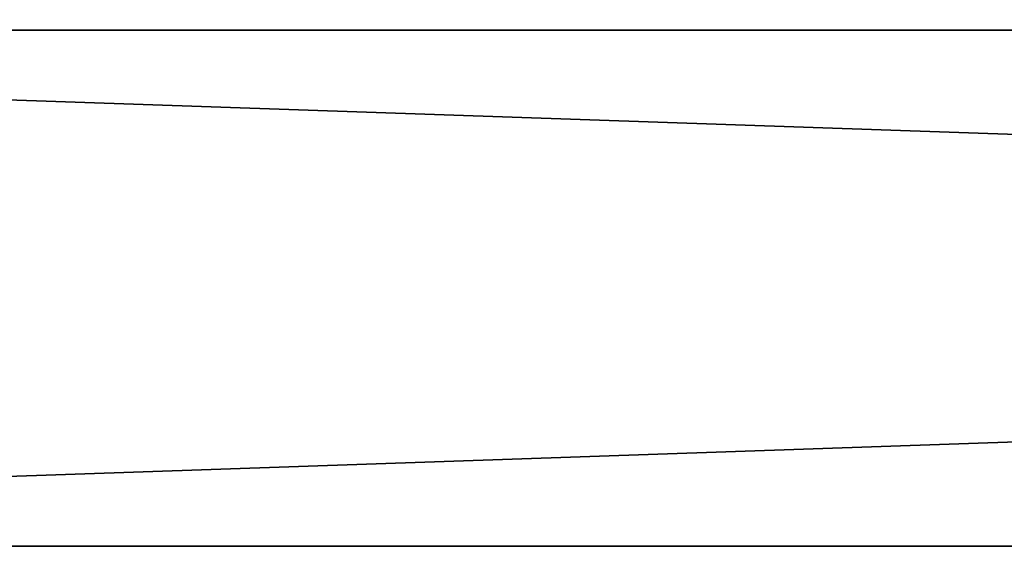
# Model space of a CAD drawing. Extents: x -200 to 200, y -702 to 625.
# Tile 212 of 256: x -116 to -96, y 495 to 506. Entities that reach past the tile are written whole.
import ezdxf

# ---------------------------------------------------------------- set-up
doc = ezdxf.new("R2010")
doc.units = 0
doc.header["$LTSCALE"] = 17.087905
doc.layers.add('17', color=7, linetype='CONTINUOUS')
doc.layers.add('18', color=7, linetype='CONTINUOUS')

msp = doc.modelspace()

# ---------------------------------------------------------------- linework, layer by layer
at = {"layer": '17', "color": 7, "linetype": 'CONTINUOUS'}
for points in [[(160, 506, -11), (160, 495), (-160, 506, -11), (160, 506, -11)], [(160, 495), (160, 506, 11), (-160, 495), (160, 495)], [(-160, 506, -11), (160, 495), (-160, 495), (-160, 506, -11)], [(160, 506, 11), (-160, 506, 11), (-160, 495), (160, 506, 11)]]:
    msp.add_3dface(points, dxfattribs=at)
at = {"layer": '18', "color": 7, "linetype": 'CONTINUOUS'}
for points in [[(160, 517), (-160, 517), (-160, 506, 11), (160, 517)], [(160, 517), (160, 506, -11), (-160, 517), (160, 517)], [(160, 506, -11), (-160, 506, -11), (-160, 517), (160, 506, -11)], [(160, 506, 11), (160, 517), (-160, 506, 11), (160, 506, 11)]]:
    msp.add_3dface(points, dxfattribs=at)

doc.saveas('drawing.dxf')
